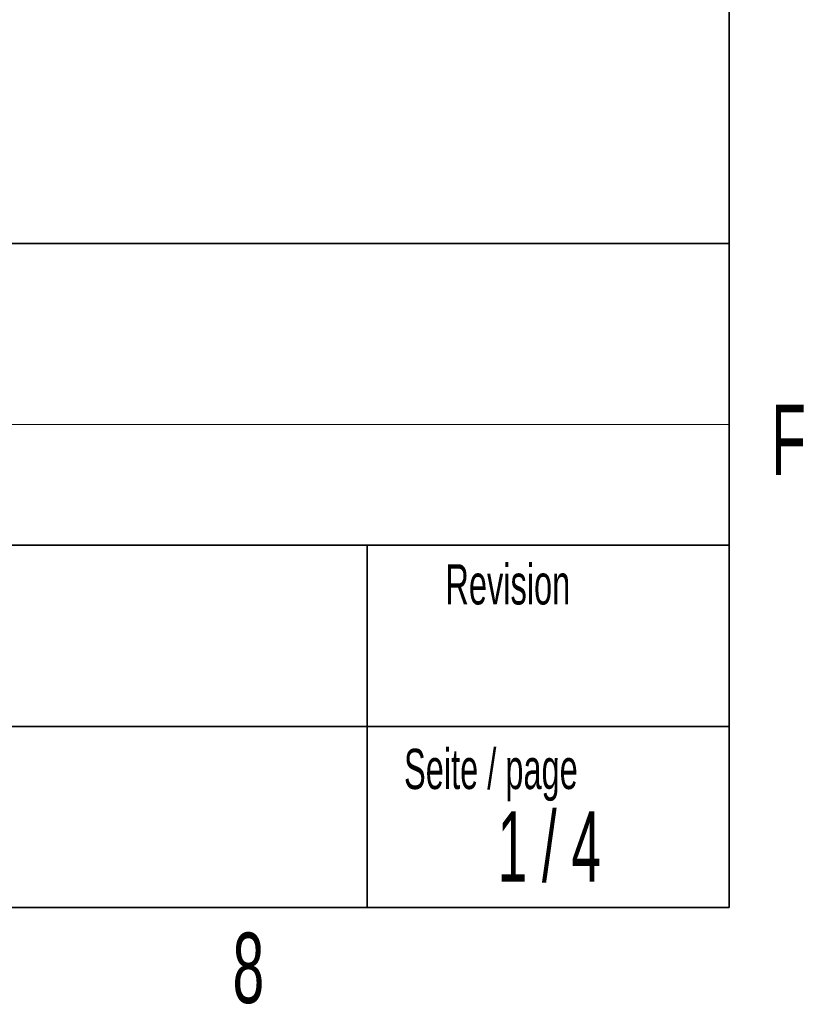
# Model space of a CAD drawing. Header units: millimetres. Extents: x 5 to 418, y 2 to 292.
# Tile 49 of 67: x 373 to 412, y 7 to 56. Entities that reach past the tile are written whole.
import ezdxf

# ---------------------------------------------------------------- set-up
doc = ezdxf.new("R2010")
doc.units = ezdxf.units.MM
doc.layers.add('SLD-0', color=7, linetype='Continuous')
doc.styles.add('SLDTEXTSTYLE1', font='TXT', dxfattribs={"width": 0.605})
doc.styles.add('SLDTEXTSTYLE2', font='TXT', dxfattribs={"width": 0.563})

msp = doc.modelspace()

# ---------------------------------------------------------------- linework, layer by layer
at = {"layer": 'SLD-0', "lineweight": 35}
for p, q in [((408, 12), (408, 282.5)), ((318, 45), (408, 45)), ((408, 45), (408, 12)), ((408, 30), (318, 30)), ((390, 12), (390, 30)), ((318, 21), (390, 21)), ((390, 21), (408, 21)), ((26, 12), (408, 12))]:
    msp.add_line(p, q, dxfattribs=at)
at = {"layer": 'SLD-0', "color": 7, "linetype": 'Continuous', "lineweight": 18}
msp.add_line((318, 36), (408, 36), dxfattribs=at)
at = {"layer": 'SLD-0', "color": 7, "linetype": 'Continuous', "lineweight": 35}
msp.add_line((408, 12), (318, 12), dxfattribs=at)

# ---------------------------------------------------------------- texts
at = {"layer": 'SLD-0'}
for s, insert, char_height, attachment_point, style in [('F6-6 TW6 COMBIVERT', (333.8827, 42.5045), 4, 1, 'SLDTEXTSTYLE1'), ('F', (410.9536, 37.0011), 3.5, 2, 'SLDTEXTSTYLE1'), ('Revision', (393.8965, 29.0591), 2, 1, 'SLDTEXTSTYLE1'), ('Seite / page', (391.8391, 19.8831), 2, 1, 'SLDTEXTSTYLE1'), ('1 / 4', (399.0602, 16.7707), 3.5, 2, 'SLDTEXTSTYLE2'), ('8', (384.1027, 10.743), 3.5, 2, 'SLDTEXTSTYLE1')]:
    msp.add_mtext(s, dxfattribs=dict(at, insert=insert, char_height=char_height, attachment_point=attachment_point, style=style))

doc.saveas('drawing.dxf')
